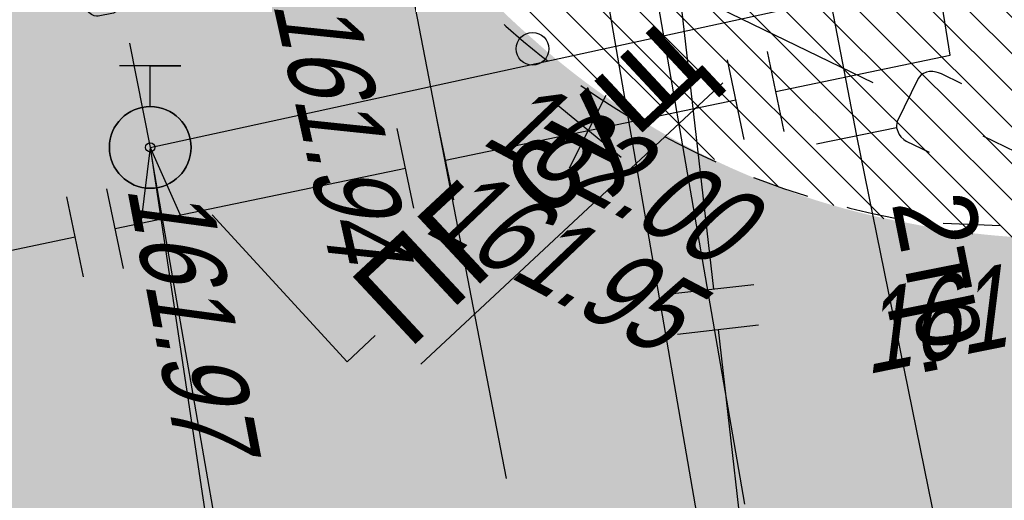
# Model space of a CAD drawing. Header units: millimetres. Extents: x 4385 to 11928, y 17253 to 36963.
# Tile 17 of 256: x 5879.93 to 5891.99, y 18433.55 to 18439.44. Entities that reach past the tile are written whole.
import ezdxf
from ezdxf import colors
from ezdxf.entities.mleader import LeaderData, LeaderLine
from ezdxf.enums import TextEntityAlignment as Align
from ezdxf.math import Vec2, Vec3

# ---------------------------------------------------------------- set-up
doc = ezdxf.new("R2010")
doc.units = ezdxf.units.MM
for name, color, linetype, lineweight in [('Геоподоснова_34179-21 от 9.08.21$0$Водопровод', 7, 'Continuous', 25), ('Геоподоснова_34179-21 от 9.08.21$0$Водосток', 7, 'Continuous', 25), ('Геоподоснова_34179-21 от 9.08.21$0$Газопровод', 7, 'Continuous', 25), ('Геоподоснова_34179-21 от 9.08.21$0$Горизонтали', 7, 'Continuous', 25), ('Геоподоснова_34179-21 от 9.08.21$0$Граница улицы', 7, 'Continuous', 25), ('Геоподоснова_34179-21 от 9.08.21$0$Кабель Мосэнерго', 7, 'Continuous', 25), ('Геоподоснова_34179-21 от 9.08.21$0$Канализация самотёчная', 7, 'Continuous', 25), ('Геоподоснова_34179-21 от 9.08.21$0$Колодцы', 7, 'Continuous', 25), ('Геоподоснова_34179-21 от 9.08.21$0$Фонтаны', 7, 'Continuous', 25)]:
    doc.layers.add(name, color=color, linetype=linetype, lineweight=lineweight)
doc.layers.add('ГП_дороги_штриховка_сущ', color=7, linetype='Continuous', lineweight=0, true_color=0xc8d0d0, transparency=0.6)
doc.layers.add('ГП_тротуары_штриховка_сущ', color=7, linetype='Continuous', lineweight=0, true_color=0xba8573, transparency=0.6)
doc.layers.add('ГП_пож_гидр', color=7, linetype='Continuous', lineweight=0, true_color=0x0000e6)
doc.styles.add('GENERATED_STYLE_1', font='GOTHIC.TTF')
doc.styles.add('Геоподоснова_34179-21 от 9.08.21$0$Style-RUSSIAN_1251', font='RUSSIAN_1251.shx')
doc.styles.add('Геоподоснова_34179-21 от 9.08.21$0$Style-RUSSIAN_1251 I 0.32289', font='RUSSIAN_1251.shx', dxfattribs={"oblique": 18.5})

# ---------------------------------------------------------------- blocks, each defined once
blk = doc.blocks.new('П(2018)-171001_Грай (Р)_ГП$0$A$C5DAB3579')
at = {"layer": 'ГП_пож_гидр', "linetype": 'Continuous', "true_color": 0xffffff}
h = blk.add_hatch(color=7, dxfattribs=at)
h.dxf.hatch_style = 1
edge = h.paths.add_edge_path()
edge.add_arc((0, 0), 0.5, 0, 360)
at = {"layer": 'ГП_пож_гидр', "lineweight": -2, "extrusion": (1.224606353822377e-16, -2.719172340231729e-32, -1)}
blk.add_lwpolyline([(-1.596397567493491e-31, 0.5), (-1.596397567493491e-31, 1), (-0.375, 1), (0.375, 1)], dxfattribs=at)
blk.add_circle((0, 0), 0.5, dxfattribs=at)
at = {"layer": 'ГП_пож_гидр', "lineweight": -2}
blk.add_circle((0, 0), 0.0562061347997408, dxfattribs=at)
blk = doc.blocks.new('Геоподоснова_34179-21 от 9.08.21$0$KOLOD_1')
at = {"layer": 'Геоподоснова_34179-21 от 9.08.21$0$Колодцы', "color": 7, "linetype": 'Continuous', "lineweight": 25}
blk.add_arc((0, 0), 0.5, 0, 359.999994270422, dxfattribs=at)
blk = doc.blocks.new('Геоподоснова_34179-21 от 9.08.21$0$PIKET_7')
at = {"layer": 'Геоподоснова_34179-21 от 9.08.21$0$Горизонтали', "color": 7, "linetype": 'Continuous', "lineweight": 25}
blk.add_arc((0, 0), 0.2, 0, 359.999994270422, dxfattribs=at)
blk = doc.blocks.new('Геоподоснова_34179-21 от 9.08.21$0$msdElementTypeLineString_105')
at = {"layer": 'Геоподоснова_34179-21 от 9.08.21$0$Граница улицы', "color": 7, "linetype": 'Continuous', "lineweight": 25}
blk.add_line((8.395230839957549, 0.03580958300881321), (9.09522538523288, 0.007000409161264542), dxfattribs=at)
at = {"layer": 'Геоподоснова_34179-21 от 9.08.21$0$Граница улицы', "color": 7, "linetype": 'Continuous', "lineweight": 25, "flags": 128}
for points in [[(3.01768595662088, 2.469956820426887), (3.040641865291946, 2.448953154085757), (3.254760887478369, 2.263885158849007), (3.365449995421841, 2.173551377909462), (3.474024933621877, 2.084942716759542), (3.555983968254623, 2.02182921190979)], [(3.958170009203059, 1.724885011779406), (4.160915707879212, 1.586273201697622), (4.398969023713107, 1.433212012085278), (4.54619281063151, 1.344329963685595)], [(4.981221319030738, 1.098030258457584), (5.137736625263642, 1.015225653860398), (5.391539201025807, 0.8900003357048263), (5.610139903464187, 0.7897231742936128)], [(6.071694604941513, 0.5976437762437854), (6.172749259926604, 0.5580350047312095), (6.439059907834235, 0.4622447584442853), (6.707971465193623, 0.374019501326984), (6.732912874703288, 0.3666105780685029)], [(7.214075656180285, 0.2308442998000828), (7.252736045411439, 0.2205397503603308), (7.528153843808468, 0.155407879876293), (7.805302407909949, 0.0980861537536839), (7.898395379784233, 0.08156079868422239)]]:
    blk.add_lwpolyline(points, dxfattribs=at)
blk = doc.blocks.new('Геоподоснова_34179-21 от 9.08.21$0$msdElementTypeLineString_149')
at = {"layer": 'Геоподоснова_34179-21 от 9.08.21$0$Газопровод', "color": 1, "linetype": 'Continuous', "lineweight": 25}
for p, q in [((24.26746086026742, 7.939432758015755), (24.9366872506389, 8.683315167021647)), ((24.17007705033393, 8.531480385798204), (25.04202183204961, 8.041903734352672)), ((20.82035612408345, 5.034030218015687), (20.37071100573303, 4.140838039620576)), ((20.23331801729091, 4.909972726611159), (21.00670287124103, 4.275070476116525))]:
    blk.add_line(p, q, dxfattribs=at)
blk = doc.blocks.new('Геоподоснова_34179-21 от 9.08.21$0$msdElementTypeLineString_150')
at = {"layer": 'Геоподоснова_34179-21 от 9.08.21$0$Газопровод', "color": 16, "linetype": 'Continuous', "lineweight": 25}
for p, q in [((22.60554807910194, 4.58402717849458), (22.4020491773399, 5.56310235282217)), ((23.09508566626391, 4.685776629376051), (22.89158676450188, 5.664851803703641)), ((18.94830936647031, 4.334563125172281), (22.50379862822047, 5.073564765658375)), ((19.05005881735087, 3.845025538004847), (18.84655991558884, 4.824100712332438)), ((18.56052123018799, 3.743276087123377), (18.35702232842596, 4.722351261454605)), ((14.90328251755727, 3.493812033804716), (18.45877177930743, 4.23281367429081)), ((15.00503196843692, 3.004274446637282), (14.80153306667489, 3.983349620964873)), ((14.51549438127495, 2.902524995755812), (14.31199547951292, 3.881600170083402)), ((10.85825566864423, 2.653060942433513), (14.41374493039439, 3.392062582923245))]:
    blk.add_line(p, q, dxfattribs=at)
at = {"layer": 'Геоподоснова_34179-21 от 9.08.21$0$Газопровод', "color": 16, "linetype": 'Continuous', "lineweight": 25, "flags": 128}
blk.add_lwpolyline([(22.99333621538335, 5.175314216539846), (25.12800000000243, 5.619000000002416), (24.89723817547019, 7.051726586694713)], dxfattribs=at)
blk = doc.blocks.new('Геоподоснова_34179-21 от 9.08.21$0$msdElementTypeMultiLine_4')
at = {"layer": 'Геоподоснова_34179-21 от 9.08.21$0$Газопровод', "color": 16, "linetype": 'Continuous', "lineweight": 25}
blk.add_blockref('Геоподоснова_34179-21 от 9.08.21$0$msdElementTypeLineString_150', (0, 0), dxfattribs=at)
at = {"layer": 'Геоподоснова_34179-21 от 9.08.21$0$Газопровод', "color": 1, "linetype": 'Continuous', "lineweight": 25}
blk.add_blockref('Геоподоснова_34179-21 от 9.08.21$0$msdElementTypeLineString_149', (0.0929999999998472, 0.0930000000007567), dxfattribs=at)
blk = doc.blocks.new('Геоподоснова_34179-21 от 9.08.21$0$msdElementTypeLineString_153')
at = {"layer": 'Геоподоснова_34179-21 от 9.08.21$0$Кабель Мосэнерго', "color": 7, "linetype": 'Continuous', "lineweight": 25}
for p, q in [((1.010018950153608, 13.12940797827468), (1.989981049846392, 13.32859202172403)), ((3.394018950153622, 1.400407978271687), (4.373981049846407, 1.599592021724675))]:
    blk.add_line(p, q, dxfattribs=at)
blk = doc.blocks.new('Геоподоснова_34179-21 от 9.08.21$0$msdElementTypeMultiLine_7')
at = {"layer": 'Геоподоснова_34179-21 от 9.08.21$0$Кабель Мосэнерго', "color": 7, "linetype": 'Continuous', "lineweight": 25, "flags": 128}
blk.add_lwpolyline([(1.5, 13.22899999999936), (3.884000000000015, 1.5)], dxfattribs=at)
at = {"layer": 'Геоподоснова_34179-21 от 9.08.21$0$Кабель Мосэнерго', "color": 7, "linetype": 'Continuous', "lineweight": 25}
blk.add_blockref('Геоподоснова_34179-21 от 9.08.21$0$msdElementTypeLineString_153', (0, 0), dxfattribs=at)
blk = doc.blocks.new('Геоподоснова_34179-21 от 9.08.21$0$msdElementTypeLineString_159')
at = {"layer": 'Геоподоснова_34179-21 от 9.08.21$0$Водопровод', "color": 7, "linetype": 'Continuous', "lineweight": 25}
for p, q in [((0.5427942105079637, 15.22120818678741), (0.7950000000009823, 13.94399999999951)), ((0.7950000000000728, 13.94399999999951), (0.8299999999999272, 13.70499999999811)), ((0.8299999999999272, 13.70499999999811), (1.894154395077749, 7.591402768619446))]:
    blk.add_line(p, q, dxfattribs=at)
blk = doc.blocks.new('Геоподоснова_34179-21 от 9.08.21$0$msdElementTypeLineString_160')
at = {"layer": 'Геоподоснова_34179-21 от 9.08.21$0$Водопровод', "color": 7, "linetype": 'Continuous', "lineweight": 25}
for p, q in [((1.345181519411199, 16.75766875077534), (0.3665271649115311, 16.56441733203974)), ((0.8898076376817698, 16.66774767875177), (0.9520622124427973, 16.35248111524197)), ((0.39848319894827, 16.57072757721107), (0.4686609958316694, 16.21533662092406)), ((2.977136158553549, 7.6429782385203), (1.994360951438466, 7.471912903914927)), ((2.026451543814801, 7.477498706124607), (2.088572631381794, 7.120611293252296)), ((2.51984481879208, 7.563380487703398), (2.574952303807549, 7.246786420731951))]:
    blk.add_line(p, q, dxfattribs=at)
at = {"layer": 'Геоподоснова_34179-21 от 9.08.21$0$Водопровод', "color": 7, "linetype": 'Continuous', "lineweight": 25, "flags": 128}
for points in [[(1.309242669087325, 16.75057203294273), (1.371017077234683, 16.4377371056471), (1.371307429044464, 16.40735216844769), (1.362752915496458, 16.35429157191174), (1.344316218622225, 16.30308487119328), (1.333277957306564, 16.28187876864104), (1.318214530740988, 16.26178044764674), (1.297294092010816, 16.24242821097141), (1.270516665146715, 16.22382209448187), (1.25658554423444, 16.21726586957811), (1.143014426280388, 16.19483938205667), (1.119948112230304, 16.19599247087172), (1.088108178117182, 16.20302365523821), (1.065065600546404, 16.21369467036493), (1.041661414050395, 16.22619692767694), (1.016087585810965, 16.24968657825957), (0.9908991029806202, 16.28086291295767), (0.971929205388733, 16.30946194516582), (0.9520622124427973, 16.35248111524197), (0.9558284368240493, 16.31389314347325), (0.9586738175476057, 16.28020744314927), (0.9534212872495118, 16.22970152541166), (0.9427208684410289, 16.1971462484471), (0.9298270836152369, 16.16606053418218), (0.9044723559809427, 16.13061152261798), (0.8736459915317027, 16.10359528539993), (0.8443135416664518, 16.08828990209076), (0.6574707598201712, 16.05139471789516), (0.6384296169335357, 16.05143999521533), (0.6106148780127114, 16.05736340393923), (0.5773285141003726, 16.07171952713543), (0.543704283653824, 16.09742478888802), (0.5199622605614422, 16.12127619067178), (0.4907723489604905, 16.16307823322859), (0.4761892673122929, 16.18873818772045), (0.4686609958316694, 16.21533662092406)], [(2.941045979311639, 7.636696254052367), (2.995728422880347, 7.322544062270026), (2.995331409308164, 7.292160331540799), (2.985578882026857, 7.239306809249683), (2.965988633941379, 7.188530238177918), (2.954473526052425, 7.167579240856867), (2.938959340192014, 7.147826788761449), (2.917606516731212, 7.128952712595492), (2.890415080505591, 7.110957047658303), (2.876339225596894, 7.104717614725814), (2.762289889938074, 7.084865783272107), (2.739255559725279, 7.086540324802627), (2.707582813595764, 7.094289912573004), (2.68478750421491, 7.10547940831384), (2.661672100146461, 7.118507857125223), (2.636636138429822, 7.142569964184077), (2.61215929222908, 7.174308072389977), (2.593841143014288, 7.20332887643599), (2.574952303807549, 7.246786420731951), (2.577844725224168, 7.208123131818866), (2.579927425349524, 7.174381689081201), (2.573533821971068, 7.124007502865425), (2.562099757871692, 7.091702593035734), (2.548506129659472, 7.060916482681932), (2.522356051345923, 7.026050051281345), (2.490926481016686, 6.999738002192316), (2.461255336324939, 6.985100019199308), (2.273625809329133, 6.952440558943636), (2.254590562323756, 6.952916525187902), (2.226916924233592, 6.959467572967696), (2.193963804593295, 6.974572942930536), (2.160929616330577, 7.001032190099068), (2.137733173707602, 7.025414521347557), (2.109496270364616, 7.067866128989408), (2.095497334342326, 7.093849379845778), (2.088572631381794, 7.120611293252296)]]:
    blk.add_lwpolyline(points, dxfattribs=at)
blk = doc.blocks.new('Геоподоснова_34179-21 от 9.08.21$0$msdElementTypeMultiLine_13')
at = {"layer": 'Геоподоснова_34179-21 от 9.08.21$0$Водопровод', "color": 7, "linetype": 'Continuous', "lineweight": 25}
for name, p in [('Геоподоснова_34179-21 от 9.08.21$0$msdElementTypeLineString_159', (0.5, 0.5)), ('Геоподоснова_34179-21 от 9.08.21$0$msdElementTypeLineString_160', (0, 0))]:
    blk.add_blockref(name, p, dxfattribs=at)
blk = doc.blocks.new('Геоподоснова_34179-21 от 9.08.21$0$msdElementTypeLineString_161')
at = {"layer": 'Геоподоснова_34179-21 от 9.08.21$0$Канализация самотёчная', "color": 16, "linetype": 'Continuous', "lineweight": 25}
blk.add_line((0, 16.64800000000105), (1.465420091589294, 9.060485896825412), dxfattribs=at)
blk = doc.blocks.new('Геоподоснова_34179-21 от 9.08.21$0$msdElementTypeMultiLine_14')
at = {"layer": 'Геоподоснова_34179-21 от 9.08.21$0$Канализация самотёчная', "color": 16, "linetype": 'Continuous', "lineweight": 25}
blk.add_blockref('Геоподоснова_34179-21 от 9.08.21$0$msdElementTypeLineString_161', (0.5060000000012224, 0.5059999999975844), dxfattribs=at)
blk = doc.blocks.new('Геоподоснова_34179-21 от 9.08.21$0$msdElementTypeLineString_165')
at = {"layer": 'Геоподоснова_34179-21 от 9.08.21$0$Водосток', "color": 30, "linetype": 'Continuous', "lineweight": 25}
for p, q in [((0.0006382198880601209, 14.85397100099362), (1.153653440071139, 8.166337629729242)), ((1.408508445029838, 6.688146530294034), (2.561523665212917, 0.0005131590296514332))]:
    blk.add_line(p, q, dxfattribs=at)
blk = doc.blocks.new('Геоподоснова_34179-21 от 9.08.21$0$msdElementTypeLineString_166')
at = {"layer": 'Геоподоснова_34179-21 от 9.08.21$0$Водосток', "color": 30, "linetype": 'Continuous', "lineweight": 25}
for p, q in [((0.0003617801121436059, 14.88402899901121), (1.155936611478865, 8.181549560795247)), ((1.410791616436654, 6.70335846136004), (2.566366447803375, 0.000879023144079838))]:
    blk.add_line(p, q, dxfattribs=at)
blk = doc.blocks.new('Геоподоснова_34179-21 от 9.08.21$0$msdElementTypeMultiLine_16')
at = {"layer": 'Геоподоснова_34179-21 от 9.08.21$0$Водосток', "color": 30, "linetype": 'Continuous', "lineweight": 25, "flags": 128}
blk.add_lwpolyline([(2.243874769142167, 7.744299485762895), (2.196707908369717, 8.0178732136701), (2.187820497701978, 8.055919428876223), (2.175970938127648, 8.084142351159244), (2.157651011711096, 8.122890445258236), (2.133328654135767, 8.155947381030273), (2.10830486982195, 8.179570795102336), (2.074628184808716, 8.199374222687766), (2.039470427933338, 8.214265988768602), (2.011172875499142, 8.21637165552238), (1.983265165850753, 8.216216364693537), (1.406792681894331, 8.116826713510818), (1.382704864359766, 8.108017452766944), (1.363528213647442, 8.097726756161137), (1.34099963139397, 8.07987373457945), (1.325642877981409, 8.06092903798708), (1.30693419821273, 8.03442198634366), (1.290876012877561, 8.006043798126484), (1.282769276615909, 7.972052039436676), (1.274740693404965, 7.924104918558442), (1.276456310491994, 7.887150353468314), (1.329080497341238, 7.581923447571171)], dxfattribs=at)
at = {"layer": 'Геоподоснова_34179-21 от 9.08.21$0$Водосток', "color": 30, "linetype": 'Continuous', "lineweight": 25}
for name, p in [('Геоподоснова_34179-21 от 9.08.21$0$msdElementTypeLineString_165', (0.7619999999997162, 0.532999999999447)), ('Геоподоснова_34179-21 от 9.08.21$0$msdElementTypeLineString_166', (0.1710000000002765, 0.4009999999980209))]:
    blk.add_blockref(name, p, dxfattribs=at)
blk = doc.blocks.new('Геоподоснова_34179-21 от 9.08.21$0$msdElementTypeLineString_230')
at = {"layer": 'Геоподоснова_34179-21 от 9.08.21$0$Водосток', "color": 30, "linetype": 'Continuous', "lineweight": 25}
for p, q in [((12.60799999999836, 11.52000000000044), (15.62797859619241, 10.05190375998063)), ((16.97702140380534, 9.396096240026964), (19.99699999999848, 7.928000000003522))]:
    blk.add_line(p, q, dxfattribs=at)
blk = doc.blocks.new('Геоподоснова_34179-21 от 9.08.21$0$msdElementTypeLineString_231')
at = {"layer": 'Геоподоснова_34179-21 от 9.08.21$0$Водосток', "color": 30, "linetype": 'Continuous', "lineweight": 25, "flags": 128}
blk.add_lwpolyline([(17.18642700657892, 10.50111153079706), (16.93675518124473, 10.62248400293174), (16.90067436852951, 10.63747318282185), (16.87084123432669, 10.64432369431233), (16.82868517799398, 10.65206329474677), (16.78764702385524, 10.6516072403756), (16.7538595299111, 10.64507572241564), (16.71812358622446, 10.62928847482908), (16.68551149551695, 10.60943188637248), (16.66728573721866, 10.58768316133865), (16.65112341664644, 10.56493137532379), (16.39536826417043, 10.03882479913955), (16.38846248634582, 10.01412386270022), (16.38562605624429, 9.992546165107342), (16.38697389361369, 9.963832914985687), (16.39339403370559, 9.940306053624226), (16.40399846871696, 9.909643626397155), (16.41766924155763, 9.880041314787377), (16.44053913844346, 9.853619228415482), (16.47478644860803, 9.819115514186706), (16.50579499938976, 9.798939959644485), (16.78435449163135, 9.663524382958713)], dxfattribs=at)
blk = doc.blocks.new('Геоподоснова_34179-21 от 9.08.21$0$msdElementTypeMultiLine_68')
at = {"layer": 'Геоподоснова_34179-21 от 9.08.21$0$Водосток', "color": 30, "linetype": 'Continuous', "lineweight": 25}
for name, p in [('Геоподоснова_34179-21 от 9.08.21$0$msdElementTypeLineString_231', (0, 0)), ('Геоподоснова_34179-21 от 9.08.21$0$msdElementTypeLineString_230', (0.4670000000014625, 0.467000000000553))]:
    blk.add_blockref(name, p, dxfattribs=at)
blk = doc.blocks.new('Геоподоснова_34179-21 от 9.08.21$0$msdElementTypeLineString_246')
at = {"layer": 'Геоподоснова_34179-21 от 9.08.21$0$Водопровод', "color": 7, "linetype": 'Continuous', "lineweight": 25}
blk.add_line((0, 0), (36.1121971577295, 7.869312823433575), dxfattribs=at)
blk = doc.blocks.new('Геоподоснова_34179-21 от 9.08.21$0$msdElementTypeMultiLine_77')
at = {"layer": 'Геоподоснова_34179-21 от 9.08.21$0$Водопровод', "color": 7, "linetype": 'Continuous', "lineweight": 25}
blk.add_blockref('Геоподоснова_34179-21 от 9.08.21$0$msdElementTypeLineString_246', (0.5, 0.5), dxfattribs=at)
blk = doc.blocks.new('Геоподоснова_34179-21 от 9.08.21$0$msdElementTypeLineString_261')
at = {"layer": 'Геоподоснова_34179-21 от 9.08.21$0$Газопровод', "color": 16, "linetype": 'Continuous', "lineweight": 25}
for p, q in [((0.7716086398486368, 15.19842629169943), (1.201608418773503, 11.42484910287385)), ((0.704823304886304, 11.36824035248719), (1.698393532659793, 11.48145785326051)), ((0.7614320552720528, 10.87145523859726), (1.755002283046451, 10.98467273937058)), ((1.258217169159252, 10.92806398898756), (1.688216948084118, 7.154486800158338))]:
    blk.add_line(p, q, dxfattribs=at)
blk = doc.blocks.new('Геоподоснова_34179-21 от 9.08.21$0$msdElementTypeMultiLine_93')
at = {"layer": 'Геоподоснова_34179-21 от 9.08.21$0$Газопровод', "color": 16, "linetype": 'Continuous', "lineweight": 25}
blk.add_blockref('Геоподоснова_34179-21 от 9.08.21$0$msdElementTypeLineString_261', (0, 0), dxfattribs=at)
blk = doc.blocks.new('Геоподоснова_34179-21 от 9.08.21$0$DIMTXT_8')
at = {"layer": 'Геоподоснова_34179-21 от 9.08.21$0$Водопровод', "color": 7, "linetype": 'Continuous', "lineweight": 25}
for q in [(-0.1136216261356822, -0.9271409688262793), (0.3808390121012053, -0.8529137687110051)]:
    blk.add_line((-3.637978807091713e-12, 0), q, dxfattribs=at)
at = {"layer": 'Геоподоснова_34179-21 от 9.08.21$0$Водопровод', "color": 7, "linetype": 'Continuous', "lineweight": 25, "flags": 128}
blk.add_lwpolyline([(0, 0), (2.47224964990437, -16.46876263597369), (6.088578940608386, -23.53979758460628)], dxfattribs=at)
blk = doc.blocks.new('Геоподоснова_34179-21 от 9.08.21$0$DIMTXT_88')
at = {"layer": 'Геоподоснова_34179-21 от 9.08.21$0$Кабель Мосэнерго', "color": 7, "linetype": 'Continuous', "lineweight": 25}
for q in [(0.5860210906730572, -0.7273783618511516), (0.8772160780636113, -0.3209235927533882)]:
    blk.add_line((0, 0), q, dxfattribs=at)
at = {"layer": 'Геоподоснова_34179-21 от 9.08.21$0$Кабель Мосэнерго', "color": 7, "linetype": 'Continuous', "lineweight": 25, "flags": 128}
blk.add_lwpolyline([(0, 0), (7.205035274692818, -5.161878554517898), (10.76358613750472, -12.11993892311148)], dxfattribs=at)
at = {"layer": 'Геоподоснова_34179-21 от 9.08.21$0$Кабель Мосэнерго', "color": 7, "linetype": 'Continuous', "lineweight": 25, "style": 'Геоподоснова_34179-21 от 9.08.21$0$Style-RUSSIAN_1251', "width": 0.9}
blk.add_text('159.09в.тр.', height=1, rotation=297.086499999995, dxfattribs=at).set_placement((8.598449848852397, -4.701964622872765), align=Align.TOP_LEFT)
blk = doc.blocks.new('Геоподоснова_34179-21 от 9.08.21')
at = {"layer": 'Геоподоснова_34179-21 от 9.08.21$0$Кабель Мосэнерго', "color": 10, "linetype": 'Continuous', "lineweight": 25}
blk.add_line((5889.791556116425, 18440.02696849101), (5890.176, 18438.021), dxfattribs=at)
at = {"layer": 'Геоподоснова_34179-21 от 9.08.21$0$Водопровод', "color": 7, "linetype": 'Continuous', "lineweight": 25}
for name, p in [('Геоподоснова_34179-21 от 9.08.21$0$msdElementTypeMultiLine_77', (5881.029, 18437.378)), ('Геоподоснова_34179-21 от 9.08.21$0$msdElementTypeMultiLine_13', (5880.234, 18423.434)), ('Геоподоснова_34179-21 от 9.08.21$0$DIMTXT_8', (5881.529, 18437.878))]:
    blk.add_blockref(name, p, dxfattribs=at)
at = {"layer": 'Геоподоснова_34179-21 от 9.08.21$0$Водосток', "color": 30, "linetype": 'Continuous', "lineweight": 25}
for name, p in [('Геоподоснова_34179-21 от 9.08.21$0$msdElementTypeMultiLine_68', (5874.281, 18428.156)), ('Геоподоснова_34179-21 от 9.08.21$0$msdElementTypeMultiLine_16', (5886.889, 18424.807))]:
    blk.add_blockref(name, p, dxfattribs=at)
at = {"layer": 'Геоподоснова_34179-21 от 9.08.21$0$Газопровод', "color": 1, "linetype": 'Continuous', "lineweight": 25}
for name, p in [('Геоподоснова_34179-21 от 9.08.21$0$msdElementTypeMultiLine_4', (5866.196, 18433.389)), ('Геоподоснова_34179-21 от 9.08.21$0$msdElementTypeMultiLine_93', (5887.223, 18424.718))]:
    blk.add_blockref(name, p, dxfattribs=at)
at = {"layer": 'Геоподоснова_34179-21 от 9.08.21$0$Горизонтали', "color": 7, "linetype": 'Continuous', "lineweight": 25}
blk.add_blockref('Геоподоснова_34179-21 от 9.08.21$0$PIKET_7', (5886.209449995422, 18439.08655137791), dxfattribs=at)
at = {"layer": 'Геоподоснова_34179-21 от 9.08.21$0$Граница улицы', "color": 7, "linetype": 'Continuous', "lineweight": 25}
blk.add_blockref('Геоподоснова_34179-21 от 9.08.21$0$msdElementTypeLineString_105', (5882.844, 18436.913), dxfattribs=at)
at = {"layer": 'Геоподоснова_34179-21 от 9.08.21$0$Кабель Мосэнерго', "color": 7, "linetype": 'Continuous', "lineweight": 25}
for name, p in [('Геоподоснова_34179-21 от 9.08.21$0$DIMTXT_88', (5869.81, 18439.65)), ('Геоподоснова_34179-21 от 9.08.21$0$msdElementTypeMultiLine_7', (5888.676, 18424.792))]:
    blk.add_blockref(name, p, dxfattribs=at)
at = {"layer": 'Геоподоснова_34179-21 от 9.08.21$0$Канализация самотёчная', "color": 16, "linetype": 'Continuous', "lineweight": 25}
blk.add_blockref('Геоподоснова_34179-21 от 9.08.21$0$msdElementTypeMultiLine_14', (5883.916, 18424.256), dxfattribs=at)
at = {"layer": 'Геоподоснова_34179-21 от 9.08.21$0$Колодцы', "color": 7, "linetype": 'Continuous', "lineweight": 25}
blk.add_blockref('Геоподоснова_34179-21 от 9.08.21$0$KOLOD_1', (5881.529, 18437.878), dxfattribs=at)
at = {"layer": 'Геоподоснова_34179-21 от 9.08.21$0$Горизонтали', "color": 7, "linetype": 'Continuous', "lineweight": 25, "style": 'Геоподоснова_34179-21 от 9.08.21$0$Style-RUSSIAN_1251 I 0.32289', "oblique": 18.5, "width": 0.7999964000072}
blk.add_text('162.00', height=1.000002, rotation=332.1188694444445, dxfattribs=at).set_placement((5885.557103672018, 18437.93378481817))
blk.add_text('161.95', height=1.000002, rotation=332.1188694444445, dxfattribs=at).set_placement((5885.318314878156, 18437.73914669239), align=Align.TOP_LEFT)
at = {"layer": 'Геоподоснова_34179-21 от 9.08.21$0$Кабель Мосэнерго', "color": 7, "linetype": 'Continuous', "lineweight": 25, "style": 'Геоподоснова_34179-21 от 9.08.21$0$Style-RUSSIAN_1251', "width": 0.8999982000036}
blk.add_text('2тр.', height=1.000002, rotation=281.2593583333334, dxfattribs=at).set_placement((5890.605, 18437.199))
at = {"layer": 'Геоподоснова_34179-21 от 9.08.21$0$Колодцы', "color": 7, "linetype": 'Continuous', "lineweight": 25, "style": 'Геоподоснова_34179-21 от 9.08.21$0$Style-RUSSIAN_1251 I 0.32289', "oblique": 18.5, "width": 0.7999964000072}
for s, rotation, p in [('161.94', 282.5476972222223, (5883.028, 18439.649)), ('161.97', 280.7755055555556, (5881.242, 18437.388))]:
    blk.add_text(s, height=1.000002, rotation=rotation, dxfattribs=at).set_placement(p)
at = {"layer": 'Геоподоснова_34179-21 от 9.08.21$0$Фонтаны', "color": 7, "linetype": 'Continuous', "lineweight": 25, "style": 'Геоподоснова_34179-21 от 9.08.21$0$Style-RUSSIAN_1251 I 0.32289', "oblique": 18.5, "width": 0.7999964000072}
blk.add_text('161.89', height=1.000002, rotation=11.44493055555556, dxfattribs=at).set_placement((5890.296313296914, 18435.09394681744))

msp = doc.modelspace()

# ---------------------------------------------------------------- hatches: boundary and pattern name
at = {"layer": 'ГП_дороги_штриховка_сущ'}
h = msp.add_hatch(color=256, dxfattribs=at)
h.dxf.hatch_style = 1
edge = h.paths.add_edge_path()
edge.add_line((5925.766007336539, 18433.85471801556), (5941.944407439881, 18436.97250290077))
edge.add_line((5941.944407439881, 18436.97250290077), (5953.857090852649, 18439.64603199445))
edge.add_line((5953.857090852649, 18439.64603199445), (5952.850224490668, 18448.59530455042))
edge.add_line((5952.850224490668, 18448.59530455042), (5934.390615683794, 18444.91647354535))
edge.add_line((5934.390615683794, 18444.91647354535), (5923.776611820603, 18442.89234689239))
edge.add_line((5923.776611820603, 18442.89234689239), (5913.765417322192, 18440.87074801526))
edge.add_arc((6024.750544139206, 17851.7011360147), 599.5319258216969, 100.6681070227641, 101.5278222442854)
edge.add_line((5904.937834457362, 18439.13917077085), (5895.220814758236, 18437.0543672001))
edge.add_arc((5892.782008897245, 18446.91869997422), 10.16134022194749, 258.729008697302, 283.8870294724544, ccw=False)
edge.add_arc((5892.507028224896, 18446.21902337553), 9.422350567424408, 228.1226072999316, 259.5373355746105, ccw=False)
edge.add_arc((5892.852871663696, 18446.80383196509), 10.08952334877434, 191.3977827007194, 228.8771976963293, ccw=False)
edge.add_line((5882.96232559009, 18444.80994636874), (5882.853695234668, 18445.35738225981))
edge.add_line((5882.853695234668, 18445.35738225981), (5880.703917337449, 18455.60106800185))
edge.add_line((5880.703917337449, 18455.60106800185), (5876.365058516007, 18478.05646172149))
edge.add_arc((5883.236338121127, 18479.41021967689), 7.003366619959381, 102.0895942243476, 191.1454913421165, ccw=False)
edge.add_line((5881.769546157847, 18486.25826066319), (5885.610682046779, 18487.02475361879))
edge.add_line((5885.610682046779, 18487.02475361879), (5884.57588426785, 18492.32745456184))
edge.add_line((5884.57588426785, 18492.32745456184), (5880.724882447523, 18491.73095276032))
edge.add_arc((5879.837388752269, 18497.31752650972), 5.656628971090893, 253.3212501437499, 279.0266847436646, ccw=False)
edge.add_arc((5879.96804869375, 18499.31251207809), 7.618332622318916, 187.5256953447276, 256.6880460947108, ccw=False)
edge.add_line((5872.415338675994, 18498.31473287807), (5871.095410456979, 18505.1738638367))
edge.add_line((5871.095410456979, 18505.1738638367), (5870.760178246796, 18506.85724349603))
edge.add_line((5870.760178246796, 18506.85724349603), (5869.69800406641, 18512.37693141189))
edge.add_line((5869.69800406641, 18512.37693141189), (5868.24794000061, 18519.80574001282))
edge.add_line((5868.24794000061, 18519.80574001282), (5866.912738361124, 18526.80066644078))
edge.add_line((5866.912738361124, 18526.80066644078), (5865.765081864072, 18532.81307121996))
edge.add_line((5865.765081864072, 18532.81307121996), (5864.661229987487, 18538.59598998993))
edge.add_line((5864.661229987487, 18538.59598998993), (5864.202, 18540.87))
edge.add_line((5864.202, 18540.87), (5863.494711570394, 18545.37216794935))
edge.add_line((5863.494711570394, 18545.37216794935), (5863.315800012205, 18545.34371999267))
edge.add_line((5863.315800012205, 18545.34371999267), (5861.850994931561, 18553.05291139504))
edge.add_line((5861.850994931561, 18553.05291139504), (5861.149059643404, 18556.72740920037))
edge.add_line((5861.149059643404, 18556.72740920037), (5860.107098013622, 18562.17003480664))
edge.add_line((5860.107098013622, 18562.17003480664), (5859.425512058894, 18565.73025916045))
edge.add_line((5859.425512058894, 18565.73025916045), (5858.515096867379, 18570.47691046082))
edge.add_line((5858.515096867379, 18570.47691046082), (5857.596795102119, 18575.22204371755))
edge.add_line((5857.596795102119, 18575.22204371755), (5848.554342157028, 18573.25136574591))
edge.add_line((5848.554342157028, 18573.25136574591), (5849.501822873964, 18568.47746310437))
edge.add_line((5849.501822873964, 18568.47746310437), (5850.898639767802, 18561.31184942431))
edge.add_line((5850.898639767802, 18561.31184942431), (5851.94941743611, 18555.82783771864))
edge.add_line((5851.94941743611, 18555.82783771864), (5853.772143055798, 18546.31502741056))
edge.add_line((5853.772143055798, 18546.31502741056), (5855.078385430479, 18540.22973787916))
edge.add_line((5855.078385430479, 18540.22973787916), (5856.364847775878, 18533.98039272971))
edge.add_line((5856.364847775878, 18533.98039272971), (5857.602739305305, 18527.57105672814))
edge.add_line((5857.602739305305, 18527.57105672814), (5860.173226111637, 18514.26204367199))
edge.add_line((5860.173226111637, 18514.26204367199), (5861.260577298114, 18508.63214918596))
edge.add_line((5861.260577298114, 18508.63214918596), (5867.474117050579, 18476.42769033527))
edge.add_line((5867.474117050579, 18476.42769033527), (5871.803417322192, 18453.89274801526))
edge.add_line((5871.803417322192, 18453.89274801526), (5874.128417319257, 18441.59074803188))
edge.add_arc((5866.633638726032, 18439.79263218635), 7.70745916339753, -71.14644429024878, 13.491171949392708, ccw=False)
edge.add_line((5869.124307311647, 18432.4986965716), (5871.447177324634, 18422.92545802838))
edge.add_arc((5869.26949173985, 18415.81636899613), 7.435150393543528, 51.976444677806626, 72.96890907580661, ccw=False)
edge.add_line((5873.849435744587, 18421.67346505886), (5887.341245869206, 18424.70333949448))
edge.add_arc((5895.499807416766, 18415.12954127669), 12.57854279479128, 101.5761078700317, 130.4368411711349, ccw=False)
edge.add_line((5892.975678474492, 18427.45222409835), (5897.67861671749, 18428.41555511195))
edge.add_line((5897.67861671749, 18428.41555511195), (5906.564645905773, 18430.17322645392))
edge.add_arc((6084.692591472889, 17553.03520257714), 895.0422771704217, 100.22785601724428, 101.47943712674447, ccw=False)
at = {"layer": 'ГП_тротуары_штриховка_сущ'}
h = msp.add_hatch(dxfattribs=at)
h.set_pattern_fill('ANSI31', color=256, scale=0.1, angle=90)
h.set_pattern_definition([(135, (0, 0), (-0.2245064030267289, -0.2245064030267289), [])])
edge = h.paths.add_edge_path()
edge.add_line((5886.891000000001, 18477.757), (5887.390029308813, 18477.84868940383))
edge.add_line((5887.390029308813, 18477.84868940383), (5886.947468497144, 18480.11654084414))
edge.add_line((5886.947468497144, 18480.11654084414), (5886.504, 18480.03))
edge.add_line((5886.504, 18480.03), (5885.216103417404, 18486.8906327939))
edge.add_line((5885.216103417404, 18486.8906327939), (5882.61866430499, 18486.41013930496))
edge.add_line((5882.61866430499, 18486.41013930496), (5881.943227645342, 18486.24463140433))
edge.add_line((5881.943227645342, 18486.24463140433), (5882.738339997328, 18481.6154117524))
edge.add_line((5882.738339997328, 18481.6154117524), (5885.703216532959, 18466.31148506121))
edge.add_line((5885.703216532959, 18466.31148506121), (5889.481909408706, 18446.85143721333))
edge.add_line((5889.481909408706, 18446.85143721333), (5882.844277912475, 18445.34763424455))
edge.add_line((5882.844277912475, 18445.34763424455), (5882.952908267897, 18444.80019835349))
edge.add_arc((5892.761656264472, 18446.74659572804), 9.999999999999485, 191.2236788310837, 248.7159166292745)
edge.add_arc((5892.761656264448, 18446.74659572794), 9.9999999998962, 248.7159166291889, 258.5641313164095)
edge.add_arc((5892.771935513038, 18446.93985054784), 10.19149538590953, 258.7229038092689, 283.848918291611)
edge.add_line((5895.211397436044, 18437.04461918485), (5904.928417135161, 18439.1294227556))
edge.add_arc((6024.74112682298, 17851.6913879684), 599.531925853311, 100.67060527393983, 101.52782224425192, ccw=False)
edge.add_line((5913.730310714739, 18440.85616018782), (5913.806601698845, 18440.871218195))
edge.add_line((5913.806601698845, 18440.871218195), (5923.76719449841, 18442.88259887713))
edge.add_line((5923.76719449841, 18442.88259887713), (5930.571018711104, 18444.18011130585))
edge.add_line((5930.571018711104, 18444.18011130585), (5947.658172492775, 18447.55270490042))
edge.add_line((5947.658172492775, 18447.55270490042), (5953.961999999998, 18448.809))
edge.add_arc((5951.626116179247, 18456.70077114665), 8.230212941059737, 286.4882167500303, 295.9481070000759)
edge.add_arc((5952.482336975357, 18455.2745609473), 6.574750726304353, 294.6769238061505, 308.8087058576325)
edge.add_arc((5953.727969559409, 18453.96682587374), 4.777430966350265, 306.9966973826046, 311.3935709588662)
edge.add_arc((5956.205230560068, 18451.39492417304), 1.220239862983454, 303.9637135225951, 321.1614483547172)
edge.add_arc((5955.716366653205, 18451.64812983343), 1.76321058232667, 324.7172134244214, 340.5192496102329)
edge.add_arc((5956.205230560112, 18451.39492417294), 1.220239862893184, 344.0750146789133, 360.168186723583)
edge.add_arc((5945.934440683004, 18451.36477508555), 11.49107399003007, 0.1681867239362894, 12.09666951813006)
edge.add_line((5957.170360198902, 18453.77286438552), (5956.453, 18457.12))
edge.add_line((5956.453, 18457.12), (5976.513, 18463.101))
edge.add_line((5976.513, 18463.101), (5978.933510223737, 18464.10524263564))
edge.add_line((5978.933510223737, 18464.10524263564), (5900.209603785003, 18448.75172832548))
edge.add_line((5900.209603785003, 18448.75172832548), (5901.643, 18441.364))
edge.add_line((5901.643, 18441.364), (5896.222232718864, 18440.13665647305))
edge.add_arc((5895.780581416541, 18442.08728307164), 2.000000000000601, 190.8753704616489, 282.75753207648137, ccw=False)
edge.add_line((5893.816501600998, 18441.70993644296), (5886.891000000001, 18477.757))
h.paths.add_polyline_path([(5922.606469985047, 18445.51070000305), (5903.805560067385, 18441.82137999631), (5902.584131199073, 18448.04582625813), (5952.934824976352, 18458.09075304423), (5954.182651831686, 18451.81525972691), (5951.702, 18451.333), (5934.69505489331, 18448.02647352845)], flags=16)
edge = h.paths.add_edge_path()
edge.add_line((6028.487276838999, 18489.57991058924), (6025.899536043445, 18490.73903945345))
edge.add_line((6025.899536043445, 18490.73903945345), (6025.882961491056, 18490.74900334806))
edge.add_line((6025.882961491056, 18490.74900334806), (6020.90129093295, 18485.95619244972))
edge.add_line((6020.90129093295, 18485.95619244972), (6016.611617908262, 18490.7173897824))
edge.add_line((6016.611617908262, 18490.7173897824), (6020.557047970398, 18494.4265389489))
edge.add_line((6020.557047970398, 18494.4265389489), (6028.826455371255, 18502.20071436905))
edge.add_line((6028.826455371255, 18502.20071436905), (6028.107868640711, 18502.97169154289))
edge.add_line((6028.107868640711, 18502.97169154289), (6028.099979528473, 18502.98014732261))
edge.add_line((6028.099979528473, 18502.98014732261), (5997.670345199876, 18474.42713594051))
edge.add_line((5997.670345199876, 18474.42713594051), (5998.158348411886, 18473.9056278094))
edge.add_line((5998.158348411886, 18473.9056278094), (6001.253, 18475.867))
edge.add_line((6001.253, 18475.867), (6015.714219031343, 18487.69310339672))
edge.add_line((6015.714219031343, 18487.69310339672), (6020.356640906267, 18483.95755412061))
edge.add_arc((6021.371210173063, 18485.49998518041), 1.846197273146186, 236.6641671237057, 311.6894727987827)
edge.add_arc((6005.613131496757, 18505.32647239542), 27.16950138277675, 308.6957865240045, 315.1526897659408)
edge.add_line((6024.876, 18486.166), (6028.487276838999, 18489.57991058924))

# ---------------------------------------------------------------- block references
msp.add_blockref('Геоподоснова_34179-21 от 9.08.21', (0, 0))
at = {"layer": 'ГП_пож_гидр', "lineweight": -2}
msp.add_blockref('П(2018)-171001_Грай (Р)_ГП$0$A$C5DAB3579', (5881.529000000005, 18437.87799999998), dxfattribs=at)

# ---------------------------------------------------------------- leaders
at = {"layer": 'ГП_пож_гидр', "linetype": 'Continuous'}
ml = msp.add_multileader_mtext('Standard', dxfattribs=at)
ml.set_content('{\\LПГ сущ}', color=256, style='GENERATED_STYLE_1')
ml.set_leader_properties()
ml.build(insert=Vec2(0, 0))
ml.multileader.update_dxf_attribs({"text_right_attachment_type": 6, "dogleg_length": 0.5, "arrow_head_size": 1.125})
ctx = ml.context
ctx.base_point, ctx.char_height, ctx.arrow_head_size, ctx.landing_gap_size, ctx.plane_origin, ctx.plane_x_axis, ctx.plane_y_axis = Vec3(5884.284734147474, 18435.57135815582), 1.125, 1.125, 0.16875, Vec3(5859.554401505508, 18449.44217522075), Vec3(0.7313537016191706, 0.6819983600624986), Vec3(-0.6819983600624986, 0.7313537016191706)
ctx.right_attachment = 6
notes = []
notes.append((ctx, [(1, (1, 1, 0), (5883.94191209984, 18435.25167142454), (0.7313537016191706, 0.6819983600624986), 0.46875, [(1, [(5881.528454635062, 18437.87925300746)], 0, [])])]))
ctx.mtext.insert, ctx.mtext.text_direction, ctx.mtext.rotation, ctx.mtext.flow_direction = Vec3(5883.920731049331, 18436.20913830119), Vec3(0.7313537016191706, 0.6819983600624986), 0.7504915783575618, 5
for ctx, leaders in notes:
    for number, flags, end, landing, length, lines in leaders:
        leader = LeaderData()
        leader.index, (leader.has_last_leader_line, leader.has_dogleg_vector, leader.attachment_direction) = number, flags
        leader.last_leader_point, leader.dogleg_vector, leader.dogleg_length = Vec3(end), Vec3(landing), length
        for number, points, colour, breaks in lines:
            line = LeaderLine()
            line.index, line.vertices, line.color, line.breaks = number, Vec3.list(points), colors.encode_raw_color(colour), breaks
            leader.lines.append(line)
        ctx.leaders.append(leader)

doc.saveas('drawing.dxf')
